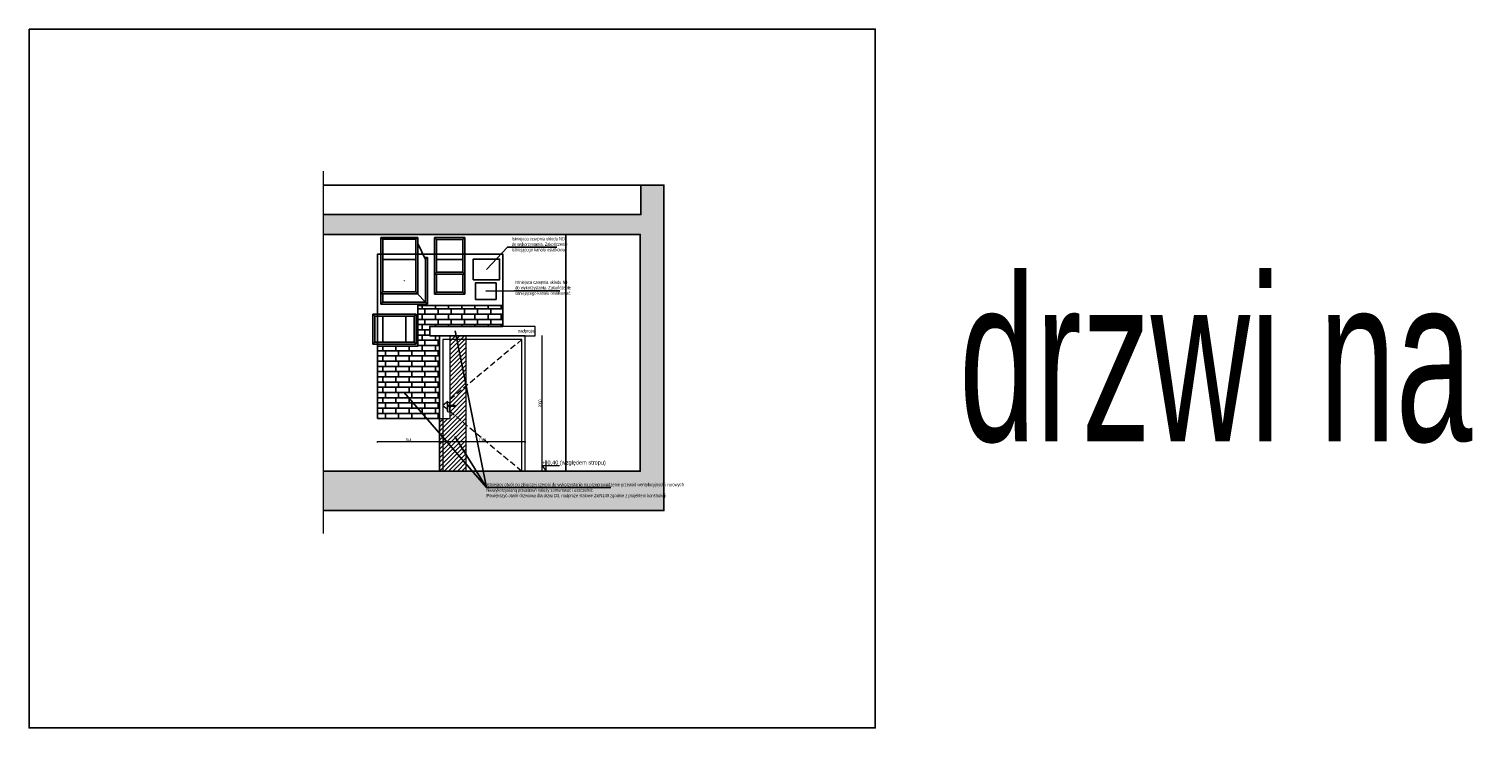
# Model space of a CAD drawing. Header units: millimetres. Extents: x -3034 to 546681, y -100001 to 133386.
# Tile 3 of 173: x 70731 to 92829, y -69428 to -58804. Entities that reach past the tile are written whole.
import ezdxf
from ezdxf.lldxf.tags import DXFTag

# ---------------------------------------------------------------- set-up
doc = ezdxf.new("R2010")
doc.units = ezdxf.units.MM
doc.linetypes.add('DASHED', pattern=[19.05, 12.7, -6.35])
doc.layers.get('Defpoints').update_dxf_attribs({"color": 252})
for name, color, linetype in [('___INST__AR_podstawy', 3, 'Continuous'), ('FLUID-K7', 7, 'Continuous'), ('FLUID-K8', 7, 'Continuous'), ('FLUID-N3', 7, 'Continuous'), ('Linia', 252, 'Continuous')]:
    doc.layers.add(name, color=color, linetype=linetype)
doc.layers.add('A-niedruk', color=1, linetype='Continuous', plot=False)
for name, color, linetype, lineweight in [('A-widok', 7, 'Continuous', 15), ('A-Wyburzanie', 10, 'Continuous', 9), ('A_POZIOMY', 3, 'Continuous', 20), ('HVAC_WENTYLACJA_ETYKIETY', 3, 'Continuous', 18), ('I_WYMIARY', 6, 'Continuous', 18), ('PAB - opisy stolarki', 251, 'Continuous', 15), ('PAB - stolarka', 7, 'Continuous', 20)]:
    doc.layers.add(name, color=color, linetype=linetype, lineweight=lineweight)
doc.styles.add('DETALE1_100', font='arial.ttf', dxfattribs={"width": 0.6, "height": 200})
doc.styles.add('DETALE1_20', font='arial.ttf', dxfattribs={"width": 0.6, "height": 50})
doc.styles.get("Standard").update_dxf_attribs({"font": 'arial.ttf'})
tags = doc.linetypes.add('DASH', pattern=[15, 10, -5]).pattern_tags.tags
tags[6:7] = [DXFTag(74, 4), DXFTag(75, 0), DXFTag(340, '0'), DXFTag(46, 0.0), DXFTag(50, 0.0), DXFTag(44, 0.0), DXFTag(45, 0.0)]
tags[4:5] = [DXFTag(74, 4), DXFTag(75, 0), DXFTag(340, '0'), DXFTag(46, 0.0), DXFTag(50, 0.0), DXFTag(44, 0.0), DXFTag(45, 0.0)]
doc.dimstyles.new('Detale 1_20', dxfattribs={"dimscale": 0.12, "dimtxt": 50, "dimasz": 5, "dimexe": 50, "dimexo": 0, "dimgap": 30, "dimtad": 1, "dimdec": 0, "dimzin": 9, "dimdsep": 46, "dimtxsty": 'DETALE1_20', "dimblk1": 'DIM_KRESKA_', "dimblk2": 'DIM_KRESKA_', "dimsah": 1, "dimcen": 0, "dimse1": 1, "dimse2": 1, "dimclrd": 256, "dimclre": 256, "dimclrt": 256, "dimadec": 0, "dimazin": 0, "dimtfac": 0.01, "dimtdec": 1, "dimtix": 1, "dimtofl": 0, "dimtmove": 0, "dimatfit": 3, "dimfxl": 1, "dimtolj": 1, "dimtzin": 12, "dimlwd": -1, "dimarcsym": 0})

# ---------------------------------------------------------------- blocks, each defined once
blk = doc.blocks.new('*U452')
at = {"color": 174, "linetype": 'Continuous', "lineweight": -3}
for p, q in [((0, 230, 330), (0, -230, 330)), ((0, -230, -330), (0, 230, -330))]:
    blk.add_line(p, q, dxfattribs=at)
at = {"color": 174, "linetype": 'Continuous', "lineweight": -2}
for p, q in [((0, 230, -205), (0, 230, 205)), ((0, 230, 330), (0, 230, 330)), ((0, 230, -330), (0, 230, -205)), ((0, 230, 205), (0, 230, 330)), ((0, 230, -330), (0, 230, -330))]:
    blk.add_line(p, q, dxfattribs=at)
at = {"color": 0, "linetype": 'ByBlock', "lineweight": -2}
for p, q in [((0, 230, 330), (0, 230, 330)), ((0, 230, -330), (0, 230, -330)), ((0, -200, -300), (0, -200, 300))]:
    blk.add_line(p, q, dxfattribs=at)
at = {"color": 7, "linetype": 'Continuous', "lineweight": -3}
for p, q in [((0, 200, -175), (0, -200, -175)), ((0, -200, 175), (0, 200, 175)), ((0, 200, 175), (0, -200, 175)), ((0, -200, -175), (0, 200, -175))]:
    blk.add_line(p, q, dxfattribs=at)
blk = doc.blocks.new('*U448')
at = {"color": 174, "linetype": 'Continuous', "lineweight": -2}
for p, q in [((0, 230, -330), (0, -230, -330)), ((0, -230, 330), (0, 230, 330)), ((0, 230, 330), (0, 230, -330)), ((0, -230, -330), (0, -230, 330))]:
    blk.add_line(p, q, dxfattribs=at)
at = {"color": 0, "linetype": 'ByBlock', "lineweight": -2}
for p, q in [((0, 230, -330), (0, 200, -300)), ((0, 200, 300), (0, 230, 330)), ((0, 200, -300), (0, 200, 300)), ((0, -200, -300), (0, 200, -300)), ((0, 200, 300), (0, -200, 300)), ((0, -200, 300), (0, -200, -300)), ((0, -200, -300), (0, -230, -330)), ((0, -200, 300), (0, -230, 330))]:
    blk.add_line(p, q, dxfattribs=at)
blk = doc.blocks.new('*U447')
at = {"color": 0, "linetype": 'ByBlock', "lineweight": -2}
for p, q in [((0, 400, 555), (0, 430, 585)), ((0, 430, -125), (0, 400, -95)), ((0, 280, -339), (0, 400, -95)), ((0, 400, 555), (0, 279, 430)), ((0, 250, 400), (0, 280, 430)), ((0, 280, -430), (0, 250, -400)), ((0, -250, 400), (0, 250, 400)), ((0, 250, 400), (0, 250, -400)), ((0, 250, -400), (0, -250, -400)), ((0, -280, 430), (0, -250, 400)), ((0, -280, 585), (0, -250, 555)), ((0, -250, 430), (0, -250, 555)), ((0, -250, -400), (0, -250, 400)), ((0, -280, -430), (0, -250, -400))]:
    blk.add_line(p, q, dxfattribs=at)
at = {"color": 148, "linetype": 'Continuous', "lineweight": -2}
for p, q in [((0, 430, -125), (0, 430, 585)), ((0, 385, -125), (0, 430, -125)), ((0, 430, 585), (0, -280, 585)), ((0, 280, 430), (0, -280, 430)), ((0, 280, -430), (0, 280, 430)), ((0, -280, -430), (0, 280, -430)), ((0, -280, 430), (0, -280, -125)), ((0, -280, 585), (0, -280, 430)), ((0, -280, -125), (0, -280, -430))]:
    blk.add_line(p, q, dxfattribs=at)
at = {"color": 7, "linetype": 'Continuous', "lineweight": -3}
for p, q in [((0, 400, 555), (0, 400, -95)), ((0, -250, 555), (0, 400, 555)), ((0, 400, 555), (0, -250, 555)), ((0, 400, -95), (0, 400, 555)), ((0, 250, -95), (0, -250, -95)), ((0, -250, -95), (0, 250, -95))]:
    blk.add_line(p, q, dxfattribs=at)
blk = doc.blocks.new('*U449')
at = {"color": 0, "linetype": 'ByBlock', "lineweight": -2}
for p, q in [((0, 584, 230), (0, 554, 200)), ((0, 584, -230), (0, 554, -200)), ((0, 54, 200), (0, 554, 200)), ((0, 554, 200), (0, 554, -200)), ((0, 554, -200), (0, 54, -200)), ((0, 54, 200), (0, 24, 230)), ((0, 24, -230), (0, 54, -200)), ((0, 54, -200), (0, 54, 200)), ((0, 24, 200), (0, -250, 200)), ((0, -250, -200), (0, 24, -200)), ((0, -280, -230), (0, -250, -200)), ((0, -250, 200), (0, -280, 230))]:
    blk.add_line(p, q, dxfattribs=at)
at = {"color": 185, "linetype": 'Continuous', "lineweight": -2}
for p, q in [((0, 584, 230), (0, 280, 230)), ((0, 584, -230), (0, 584, 230)), ((0, 280, -230), (0, 584, -230)), ((0, 280, 230), (0, 24, 230)), ((0, 24, -230), (0, 280, -230)), ((0, 24, 230), (0, 24, -230)), ((0, 24, 230), (0, -280, 230)), ((0, -280, -230), (0, 24, -230)), ((0, -280, 230), (0, -280, -230))]:
    blk.add_line(p, q, dxfattribs=at)
at = {"color": 7, "linetype": 'Continuous', "lineweight": -3}
for p, q in [((0, 250, 200), (0, 250, -200)), ((0, 250, -200), (0, 250, 200)), ((0, -250, -200), (0, -250, 200))]:
    blk.add_line(p, q, dxfattribs=at)
blk = doc.blocks.new('*U451')
at = {"color": 185, "linetype": 'Continuous', "lineweight": -2}
for p, q in [((0, -280, -230), (0, 24, -230)), ((0, 24, 230), (0, -280, 230)), ((0, -280, 230), (0, -280, -230))]:
    blk.add_line(p, q, dxfattribs=at)
at = {"color": 0, "linetype": 'ByBlock', "lineweight": -2}
for p, q in [((0, -280, 230), (0, -250, 200)), ((0, -280, -230), (0, -250, -200))]:
    blk.add_line(p, q, dxfattribs=at)
blk = doc.blocks.new('*U450')
at = {"color": 0, "linetype": 'ByBlock', "lineweight": -2, "extrusion": (-1, -1.83697e-16, 6.12323e-17)}
blk.add_circle((0, 0), 0.05, dxfattribs=at)
blk = doc.blocks.new('*U75')
at = {"color": 0, "linetype": 'ByBlock', "lineweight": -2}
for p, q in [((49.9, 20), (-15, 20)), ((-15, 20), (0, 0)), ((0, 0), (0, 20))]:
    blk.add_line(p, q, dxfattribs=at)
blk.add_lwpolyline([(0, 20), (0, 40)], dxfattribs=at)
for tag, p in [('1', (-14.5, 24.3)), ('2', (9.4, 24.3))]:
    blk.add_attdef(tag, p, '', height=15, dxfattribs=at)
blk = doc.blocks.new('DIM_KRESKA_')
for p, q in [((-6, 0), (6, 0)), ((0, 14), (0, -14))]:
    blk.add_line(p, q)
at = {"const_width": 1.2}
blk.add_lwpolyline([(-4, -4), (4, 4)], dxfattribs=at)
blk = doc.blocks.new('*D456')
at = {"layer": 'Defpoints', "color": 0}
for p in [(78272, -63465), (78528, -63465), (78272, -65525)]:
    blk.add_point(p, dxfattribs=at)
at = {"layer": 'I_WYMIARY'}
blk.add_line((78528, -65524), (78528, -63466), dxfattribs=at)
at = {"layer": 'I_WYMIARY', "xscale": 0.6, "yscale": 0.6, "zscale": 0.6}
for p, rotation in [((78528, -63465), 90), ((78528, -65525), 270)]:
    blk.add_blockref('DIM_KRESKA_', p, dxfattribs=dict(at, rotation=rotation))
at = {"layer": 'I_WYMIARY', "insert": (78499, -64495), "char_height": 50, "attachment_point": 5, "rotation": 90, "style": 'DETALE1_20'}
blk.add_mtext('\\A1;2060', dxfattribs=at)
blk = doc.blocks.new('*D457')
at = {"layer": 'Defpoints', "color": 0}
for p in [(76972, -65080), (76972, -65525), (78272, -65525)]:
    blk.add_point(p, dxfattribs=at)
at = {"layer": 'I_WYMIARY'}
blk.add_line((78271, -65080), (76972, -65080), dxfattribs=at)
at = {"layer": 'I_WYMIARY', "xscale": 0.6, "yscale": 0.6, "zscale": 0.6, "rotation": 180}
blk.add_blockref('DIM_KRESKA_', (76972, -65080), dxfattribs=at)
at = {"layer": 'I_WYMIARY', "xscale": 0.6, "yscale": 0.6, "zscale": 0.6}
blk.add_blockref('DIM_KRESKA_', (78272, -65080), dxfattribs=at)
at = {"layer": 'I_WYMIARY', "insert": (77622, -65050), "char_height": 50, "attachment_point": 5, "style": 'DETALE1_20'}
blk.add_mtext('\\A1;1300', dxfattribs=at)
blk = doc.blocks.new('*D458')
at = {"layer": 'Defpoints', "color": 0}
for p in [(76028, -64725), (76972, -64725), (76028, -65080)]:
    blk.add_point(p, dxfattribs=at)
at = {"layer": 'I_WYMIARY'}
blk.add_line((76971, -65080), (76028, -65080), dxfattribs=at)
at = {"layer": 'I_WYMIARY', "xscale": 0.6, "yscale": 0.6, "zscale": 0.6, "rotation": 180}
blk.add_blockref('DIM_KRESKA_', (76028, -65080), dxfattribs=at)
at = {"layer": 'I_WYMIARY', "xscale": 0.6, "yscale": 0.6, "zscale": 0.6}
blk.add_blockref('DIM_KRESKA_', (76972, -65080), dxfattribs=at)
at = {"layer": 'I_WYMIARY', "insert": (76500, -65050), "char_height": 50, "attachment_point": 5, "style": 'DETALE1_20'}
blk.add_mtext('\\A1;944', dxfattribs=at)

msp = doc.modelspace()

# ---------------------------------------------------------------- hatches: boundary and pattern name
h = msp.add_hatch()
h.set_pattern_fill('APPIAN2', color=252, scale=0.5)
h.set_pattern_definition([(0, (76027.83, -64724.96), (0, 79.375), []), (90, (76107.2, -64645.59), (-200.025, 1e-14), [79.375, -79.375]), (90, (76148.48, -64724.96), (-200.025, 1e-14), [79.375, -79.375])])
h.paths.add_polyline_path([(76027.827, -64724.963), (76027.827, -63624.963), (76637.827, -63624.963), (76637.827, -63004.963), (77931.827, -63004.963), (77931.827, -63324.963), (76821.827, -63324.963), (76821.827, -63464.963), (76971.827, -63464.963), (76971.827, -64724.963)])
at = {"layer": 'A-widok', "true_color": 0xaaaaaa}
h = msp.add_hatch(color=253, dxfattribs=at)
h.dxf.hatch_style = 1
h.paths.add_polyline_path([(75200.393, -61624.963), (80031.617, -61624.963), (80031.617, -61174.963), (80381.667, -61174.963), (80381.667, -61624.963), (80381.667, -61924.963), (80381.667, -66124.963), (75200.393, -66124.963)])
h.paths.add_polyline_path([(75200.393, -65524.963), (80021.667, -65524.963), (80021.667, -61924.963), (75200.393, -61924.963)])
at = {"layer": 'A-Wyburzanie'}
h = msp.add_hatch(dxfattribs=at)
h.set_pattern_fill('ANSI31', color=256, scale=15)
h.set_pattern_definition([(45, (76971.827, -65524.963), (-33.676, 33.676), [])])
h.paths.add_polyline_path([(77371.827, -65524.963), (76971.827, -65524.963), (76971.827, -64724.963), (77131.774, -64724.963), (77131.774, -63464.963), (77371.827, -63464.963)])

# ---------------------------------------------------------------- linework, layer by layer
at = {"color": 252}
for points in [[(78887.134, -65524.963), (78887.134, -61924.963)], [(76027.827, -64724.963), (76971.827, -64724.963), (76971.827, -63464.963), (76821.827, -63464.963), (76821.827, -63324.963), (76971.827, -63324.963), (77931.827, -63324.963), (77931.827, -62224.963), (76027.827, -62224.963), (76027.827, -64724.963)]]:
    msp.add_lwpolyline(points, dxfattribs=at)
msp.add_lwpolyline([(76027.827, -64724.963), (76027.827, -63624.963), (76637.827, -63624.963), (76637.827, -63004.963), (77931.827, -63004.963), (77931.827, -63324.963), (76821.827, -63324.963), (76821.827, -63464.963), (76971.827, -63464.963), (76971.827, -64724.963)], close=True, dxfattribs=at)
at = {"layer": '___INST__AR_podstawy'}
for points in [[(77482.348, -62614.689), (77882.348, -62614.689), (77882.348, -62299.689), (77482.348, -62299.689)], [(77514.63, -62913.082), (77829.63, -62913.082), (77829.63, -62663.082), (77514.63, -62663.082)]]:
    msp.add_lwpolyline(points, close=True, dxfattribs=at)
for points in [[(77682.348, -62457.189), (78002.198, -62118.192), (78752.251, -62118.192)], [(77672.13, -62788.082), (78107.49, -62783.473), (78797.529, -62783.473)], [(77683.515, -65774.894), (77205.745, -63389.653)], [(76427.413, -64324.213), (77683.515, -65774.894)], [(77683.515, -65774.894), (77201.762, -64996.737)], [(77683.515, -65774.894), (79576.087, -65774.894)]]:
    msp.add_lwpolyline(points, dxfattribs=at)
at = {"layer": 'A-niedruk'}
msp.add_lwpolyline([(70731.342, -58803.655), (83592.457, -58803.655), (83592.457, -69428.054), (70731.342, -69428.054)], close=True, dxfattribs=at)
at = {"layer": 'A-widok', "linetype": 'DASH', "ltscale": 30}
msp.add_lwpolyline([(75200.393, -60963.05), (75200.393, -66471.185)], dxfattribs=at)
at = {"layer": 'A-Wyburzanie'}
msp.add_lwpolyline([(77371.827, -65524.963), (76971.827, -65524.963), (76971.827, -64724.963), (77131.774, -64724.963), (77131.774, -63464.963), (77371.827, -63464.963)], close=True, dxfattribs=at)
at = {"layer": 'Linia'}
for p, q in [((77642.097, -61174.963), (75200.393, -61174.963)), ((79554.827, -61174.963), (77642.097, -61174.963)), ((80031.617, -61174.963), (79554.827, -61174.963))]:
    msp.add_line(p, q, dxfattribs=at)
for points in [[(75200.393, -61624.963), (80031.617, -61624.963), (80031.617, -61174.963), (80381.667, -61174.963), (80381.667, -61624.963), (80381.667, -61924.963), (80381.667, -66124.963), (75200.393, -66124.963)], [(75200.393, -65524.963), (80021.667, -65524.963), (80021.667, -61924.963), (75200.393, -61924.963)]]:
    msp.add_lwpolyline(points, dxfattribs=at)
at = {"layer": 'PAB - opisy stolarki', "linetype": 'DASHED', "ltscale": 7}
msp.add_lwpolyline([(78221.827, -63524.963), (77021.827, -64524.963), (78221.827, -65524.963)], dxfattribs=at)
at = {"layer": 'PAB - stolarka'}
for points in [[(78421.827, -63464.963), (78421.827, -63324.963), (77121.827, -63324.963), (76821.827, -63324.963), (76821.827, -63464.963), (78421.827, -63464.963)], [(76971.827, -65524.963), (78271.827, -65524.963), (78271.827, -63464.963), (76971.827, -63464.963)], [(77021.827, -65524.963), (78221.827, -65524.963), (78221.827, -63524.963), (77021.827, -63524.963)]]:
    msp.add_lwpolyline(points, close=True, dxfattribs=at)
msp.add_lwpolyline([(76971.827, -65524.963), (76971.827, -63464.963)], dxfattribs=at)
msp.add_lwpolyline([(77122.431, -64519.352), (77122.431, -64495.167, 0.414213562), (77107.431, -64480.167), (77101.038, -64480.167, 0.414213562), (77086.038, -64495.167), (77086.038, -64609.153, 0.414213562), (77101.038, -64624.153), (77107.431, -64624.153, 0.414213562), (77122.431, -64609.153), (77122.431, -64539.352)], format="xyb", dxfattribs=at)
msp.add_lwpolyline([(77106.774, -64519.352), (77201.327, -64519.352, -0.414213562), (77211.327, -64529.352), (77211.327, -64529.352, -0.414213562), (77201.327, -64539.352), (77106.774, -64539.352, -0.865417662)], format="xyb", close=True, dxfattribs=at)

# ---------------------------------------------------------------- block references
at = {"layer": 'A_POZIOMY'}
ref = msp.add_blockref('*U75', (78590.054, -65524.963), dxfattribs=dict(at, xscale=4.048438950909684, yscale=4.048438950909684, zscale=4.048438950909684, rotation=359.9999999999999))
ref.add_attrib('2', '+', (78529.328, -65423.752), dxfattribs={"layer": '0', "color": 0, "linetype": 'ByBlock', "lineweight": -2, "height": 60.727, "rotation": 1080})
ref.add_attrib('1', '0,40 (względem stropu)', (78610.296, -65423.752), dxfattribs={"layer": '0', "color": 0, "linetype": 'ByBlock', "lineweight": -2, "height": 60.72658, "rotation": 1080})
at = {"layer": 'FLUID-K7', "color": 174, "linetype": 'Continuous', "extrusion": (1, -2.46519e-32, -1.22465e-16), "rotation": 270}
for name, p in [('*U452', (-63365.89, 93964.44, 76285.287)), ('*U448', (-63365.963, 95234.44, 76285.287))]:
    msp.add_blockref(name, p, dxfattribs=at)
at = {"layer": 'FLUID-K8', "color": 185, "linetype": 'Continuous', "extrusion": (-1, 4.93038e-32, 2.44929e-16), "rotation": 90}
msp.add_blockref('*U449', (62555.053, 94353.131, -77123.879), dxfattribs=at)
at = {"layer": 'FLUID-K8', "color": 185, "linetype": 'Continuous', "extrusion": (1, -2.46519e-32, -1.22465e-16), "rotation": 270}
msp.add_blockref('*U451', (-62554.963, 91790.631, 77123.879), dxfattribs=at)
at = {"layer": 'FLUID-N3', "color": 148, "linetype": 'Continuous', "extrusion": (-1.83697e-16, -1, 6.12323e-17), "rotation": 270}
for name, p in [('*U447', (76357.827, 94543.347, 62400.027)), ('*U450', (76432.827, 92628.32, 62630.027))]:
    msp.add_blockref(name, p, dxfattribs=at)

# ---------------------------------------------------------------- texts
at = {"layer": 'A-niedruk', "insert": (84867.115, -62570.29), "char_height": 2500, "attachment_point": 1, "style": 'DETALE1_100'}
msp.add_mtext_dynamic_manual_height_columns('drzwi na taras', width=34249.70908, gutter_width=1250, heights=[0], dxfattribs=at)
at = {"layer": 'HVAC_WENTYLACJA_ETYKIETY', "char_height": 50, "attachment_point": 1}
for s, insert, width in [('{\\fArial|b0|i0|c238|p34;\\W0.7;Istniejaca czerpnia układu ND \\Pdo wykorzystania. Zakończenie \\Pistniejącego kanału osiatkować}', (78067.197, -61965.988), 4065.3914), ('{\\fArial|b0|i0|c238|p34;\\W0.7;Istniejaca czerpnia układu N4\\Pdo wykorzystania. Zakończenie \\Pistniejącego kanału osiatkować}', (78120.132, -62626.779), 4065.3914), ('{\\W0.7;nadproże}', (78163.941, -63367.242), 2458.75558), ('{\\W0.7;Istniejacy otwór po zbiorczej czerpni do wykorzystania na przeprowadzenie przewód wentylacyjnych i rurowych \\PNiewykorzystaną przestrzeń należy zamurować i uszczelnić. \\PPowiększyć otwór drzwiowy dla drzwi D3, nadproże stalowe 2xIN140 zgodnie z projektem konstrukcji}', (77683.515, -65703.483), 2458.75558)]:
    msp.add_mtext(s, dxfattribs=dict(at, insert=insert, width=width))

# ---------------------------------------------------------------- dimensions: what is measured, and where the dimension line sits
at = {"layer": 'I_WYMIARY'}
dim = msp.add_linear_dim(base=(78528.027, -63464.963), p1=(78271.827, -65524.963), p2=(78271.827, -63464.963), angle=90, dimstyle='Detale 1_20', override={"dimblk1": 'DIM_KRESKA_', "dimblk2": 'DIM_KRESKA_'}, dxfattribs=at)
dim.commit()
dim.dimension.update_dxf_attribs({"geometry": '*D456', "text_midpoint": (78498.899, -64494.963)})
for base, p1, p2, picture, middle in [((76027.827, -65079.525), (76971.827, -64724.963), (76027.827, -64724.963), '*D458', (76499.827, -65050.397)), ((76971.827, -65079.525), (78271.827, -65524.963), (76971.827, -65524.963), '*D457', (77621.827, -65050.397))]:
    dim = msp.add_linear_dim(base=base, p1=p1, p2=p2, dimstyle='Detale 1_20', override={"dimblk1": 'DIM_KRESKA_', "dimblk2": 'DIM_KRESKA_'}, dxfattribs=at)
    dim.commit()
    dim.dimension.update_dxf_attribs({"geometry": picture, "text_midpoint": middle})

doc.saveas('drawing.dxf')
